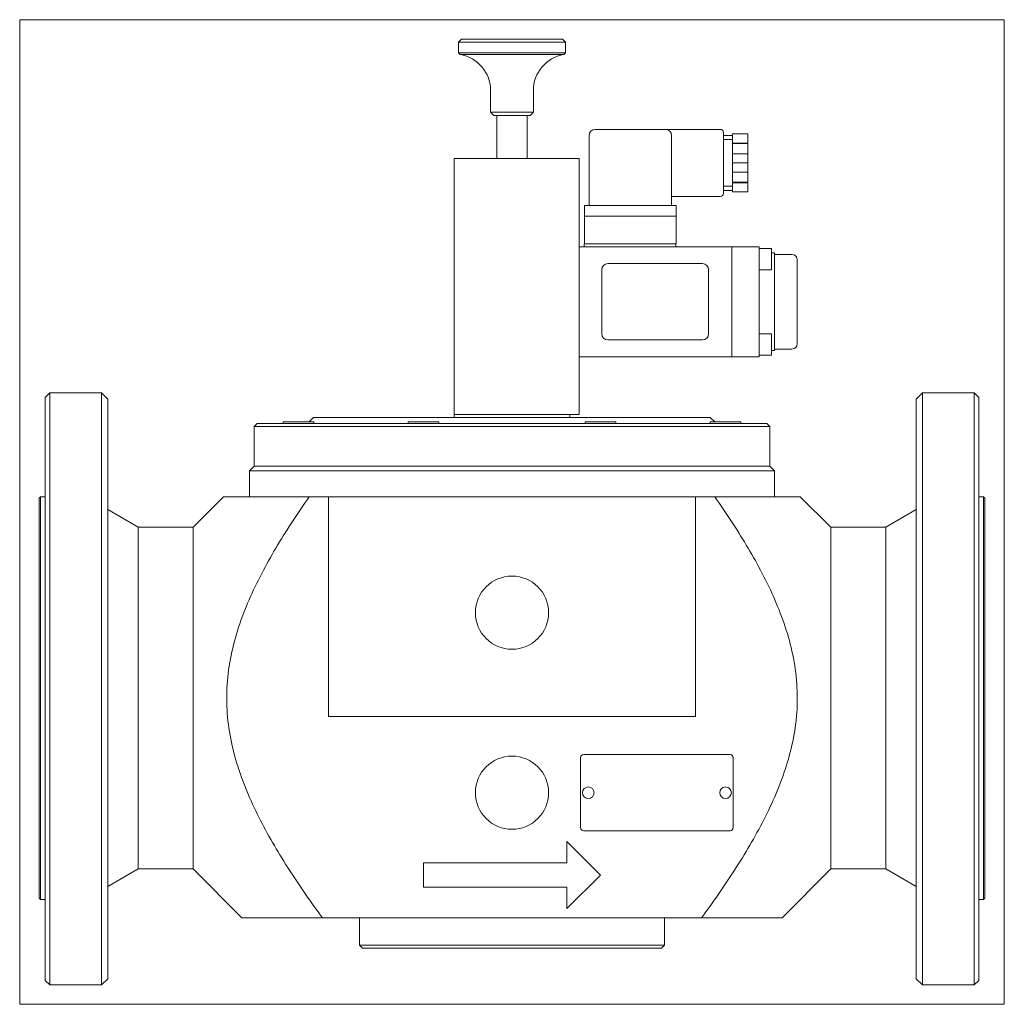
# Model space of a CAD drawing. Extents: x 128 to 451, y 45 to 368.
import ezdxf
from ezdxf.xclip import XClip

# ---------------------------------------------------------------- set-up
doc = ezdxf.new("R2010")
doc.units = 0
doc.header["$LTSCALE"] = 25.4
doc.header["$MEASUREMENT"] = 0
doc.header["$XCLIPFRAME"] = 2
doc.layers.get('0').update_dxf_attribs({"linetype": 'CONTINUOUS'})
for name, color, linetype in [('COKÓŁ_GNIAZDA_WT', 7, 'CONTINUOUS'), ('IMBUSM4X65', 7, 'CONTINUOUS'), ('K-006GOT_', 7, 'CONTINUOUS'), ('NALEPKA_35X25', 7, 'CONTINUOUS'), ('OBUDOWA', 7, 'CONTINUOUS'), ('T-026', 7, 'CONTINUOUS'), ('USZCZELKA', 7, 'CONTINUOUS'), ('USZCZELKA_COKOŁU', 7, 'CONTINUOUS'), ('WA_102_01_00_011', 7, 'CONTINUOUS'), ('WA_112_01_00_001', 7, 'CONTINUOUS'), ('WA_112_01_03BEZ_', 7, 'CONTINUOUS'), ('WA_114_01_00_006', 7, 'CONTINUOUS'), ('WA_114_01_00_015', 7, 'CONTINUOUS'), ('WA_209_01_00_003', 7, 'CONTINUOUS'), ('WA_209_01_00_007', 7, 'CONTINUOUS'), ('WA_209_02_00_007', 7, 'CONTINUOUS'), ('Ś-009IMBUSM6X20', 7, 'CONTINUOUS'), ('ŚRUBA_DŁAWIKA', 7, 'CONTINUOUS')]:
    doc.layers.add(name, color=color, linetype=linetype)

# ---------------------------------------------------------------- blocks, each defined once
blk = doc.blocks.new('SE1')
at = {"layer": 'COKÓŁ_GNIAZDA_WT', "color": 7, "linetype": 'CONTINUOUS', "lineweight": 0}
for p, q in [((313.42, 303.71), (313.42, 294.71)), ((316.92, 303.71), (317.42, 303.71)), ((317.42, 303.71), (339.42, 303.71)), ((339.42, 303.71), (339.92, 303.71)), ((343.42, 303.71), (343.42, 294.71)), ((313.42, 294.71), (317.42, 294.71)), ((317.42, 294.71), (339.42, 294.71)), ((339.42, 294.71), (343.42, 294.71))]:
    blk.add_line(p, q, dxfattribs=at)
at = {"layer": 'IMBUSM4X65', "color": 7, "linetype": 'CONTINUOUS', "lineweight": 0}
for p, q in [((374.64, 293.21), (370.64, 293.21)), ((374.64, 286.21), (374.64, 293.21)), ((370.64, 286.21), (374.64, 286.21)), ((374.64, 265.21), (370.64, 265.21)), ((374.64, 258.21), (374.64, 265.21)), ((370.64, 258.21), (374.64, 258.21))]:
    blk.add_line(p, q, dxfattribs=at)
at = {"layer": 'K-006GOT_', "color": 7, "linetype": 'CONTINUOUS', "lineweight": 0}
for centre in [(314.64, 114.81), (359.64, 114.81)]:
    blk.add_circle(centre, 1.89, dxfattribs=at)
at = {"layer": 'NALEPKA_35X25', "color": 7, "linetype": 'CONTINUOUS', "lineweight": 0}
for p, q in [((352.04, 288.21), (321.04, 288.21)), ((319.04, 286.21), (319.04, 265.21)), ((354.04, 265.21), (354.04, 286.21)), ((321.04, 263.21), (352.04, 263.21))]:
    blk.add_line(p, q, dxfattribs=at)
for centre, start, end in [((321.04, 286.21), 90, 180), ((352.04, 286.21), 0, 90), ((321.04, 265.21), 180, 270), ((352.04, 265.21), 270, 360)]:
    blk.add_arc(centre, 2, start, end, dxfattribs=at)
at = {"layer": 'OBUDOWA', "color": 7, "linetype": 'CONTINUOUS', "lineweight": 0}
for p, q in [((314.92, 307.21), (314.92, 330.21)), ((316.92, 332.21), (339.92, 332.21)), ((357.92, 332.21), (339.92, 332.21)), ((341.92, 330.21), (341.92, 307.21)), ((358.92, 311.21), (358.92, 331.21)), ((341.92, 310.21), (357.92, 310.21))]:
    blk.add_line(p, q, dxfattribs=at)
for centre, radius, start, end in [((316.92, 330.21), 2, 90, 180), ((339.92, 330.21), 2, 0, 90), ((357.92, 331.21), 1, 0, 90), ((357.92, 311.21), 1, 270, 360)]:
    blk.add_arc(centre, radius, start, end, dxfattribs=at)
at = {"layer": 'T-026', "color": 7, "linetype": 'CONTINUOUS', "lineweight": 0}
for p, q in [((312.14, 126.31), (312.14, 103.31)), ((361.14, 127.31), (313.14, 127.31)), ((362.14, 103.31), (362.14, 126.31)), ((313.14, 102.31), (361.14, 102.31))]:
    blk.add_line(p, q, dxfattribs=at)
for centre, start, end in [((313.14, 126.31), 90, 180), ((361.14, 126.31), 0, 90), ((313.14, 103.31), 180, 270), ((361.14, 103.31), 270, 360)]:
    blk.add_arc(centre, 1, start, end, dxfattribs=at)
at = {"layer": 'USZCZELKA', "color": 7, "linetype": 'CONTINUOUS', "lineweight": 0}
for p, q in [((313.42, 307.21), (313.42, 303.71)), ((313.42, 307.21), (316.92, 307.21)), ((316.92, 307.21), (339.92, 307.21)), ((339.92, 307.21), (343.42, 307.21)), ((343.42, 307.21), (343.42, 303.71)), ((313.42, 303.71), (316.92, 303.71)), ((316.92, 303.71), (339.92, 303.71)), ((339.92, 303.71), (343.42, 303.71))]:
    blk.add_line(p, q, dxfattribs=at)
at = {"layer": 'USZCZELKA_COKOŁU', "color": 7, "linetype": 'CONTINUOUS', "lineweight": 0}
for p, q in [((313.29, 293.71), (313.29, 294.71)), ((313.29, 294.71), (317.29, 294.71)), ((343.29, 293.71), (343.29, 294.71))]:
    blk.add_line(p, q, dxfattribs=at)
at = {"layer": 'WA_102_01_00_011', "color": 7, "linetype": 'CONTINUOUS', "lineweight": 0}
for p, q in [((273.14, 361.81), (272.14, 360.81)), ((306.14, 361.81), (273.14, 361.81)), ((307.14, 360.81), (306.14, 361.81)), ((272.14, 360.81), (272.14, 357.3)), ((272.14, 360.81), (307.14, 360.81)), ((307.14, 357.3), (307.14, 360.81)), ((272.14, 357.3), (272.62, 356.74)), ((307.14, 357.3), (272.14, 357.3)), ((272.62, 356.74), (306.67, 356.74)), ((306.67, 356.74), (307.14, 357.3)), ((282.64, 344.9), (282.64, 337.81)), ((296.64, 337.81), (296.64, 344.9)), ((282.64, 337.81), (283.64, 336.81)), ((296.64, 337.81), (282.64, 337.81)), ((283.64, 336.81), (284.64, 336.81)), ((286.33, 336.81), (292.96, 336.81)), ((294.64, 336.81), (295.64, 336.81)), ((295.64, 336.81), (296.64, 337.81))]:
    blk.add_line(p, q, dxfattribs=at)
for centre, start, end in [((270.64, 344.9), 0, 80.5333), ((308.64, 344.9), 99.4667, 180)]:
    blk.add_arc(centre, 12, start, end, dxfattribs=at)
at = {"layer": 'WA_112_01_00_001', "color": 7, "linetype": 'CONTINUOUS', "lineweight": 0}
for p, q in [((206.14, 235.81), (205.14, 234.81)), ((373.14, 235.81), (206.14, 235.81)), ((224.64, 237.81), (223.14, 236.31)), ((354.64, 237.81), (224.64, 237.81)), ((356.14, 236.31), (354.64, 237.81)), ((374.14, 234.81), (373.14, 235.81)), ((205.14, 234.81), (374.14, 234.81)), ((205.14, 234.81), (205.14, 221.81)), ((374.14, 221.81), (374.14, 234.81)), ((205.14, 221.81), (374.14, 221.81))]:
    blk.add_line(p, q, dxfattribs=at)
at = {"layer": 'WA_112_01_03BEZ_', "color": 7, "linetype": 'CONTINUOUS', "lineweight": 0}
for p, q in [((138.14, 245.81), (136.64, 244.31)), ((155.14, 245.81), (138.14, 245.81)), ((138.14, 245.81), (138.14, 51.81)), ((157.14, 243.81), (155.14, 245.81)), ((155.14, 51.81), (155.14, 245.81)), ((424.14, 245.81), (422.14, 243.81)), ((441.14, 245.81), (424.14, 245.81)), ((424.14, 51.81), (424.14, 245.81)), ((441.14, 245.81), (441.14, 51.81)), ((442.64, 244.31), (441.14, 245.81)), ((136.64, 53.31), (136.64, 244.31)), ((157.14, 53.81), (157.14, 243.81)), ((422.14, 53.81), (422.14, 243.81)), ((442.64, 53.31), (442.64, 244.31)), ((205.14, 221.81), (203.64, 220.31)), ((203.64, 220.31), (203.64, 211.81)), ((203.64, 220.31), (375.64, 220.31)), ((374.14, 221.81), (205.14, 221.81)), ((375.64, 220.31), (374.14, 221.81)), ((375.64, 211.81), (375.64, 220.31)), ((135.14, 211.81), (134.64, 211.31)), ((134.64, 211.31), (134.64, 80.31)), ((136.64, 211.81), (135.14, 211.81)), ((135.14, 211.81), (135.14, 79.81)), ((195.14, 211.81), (185.14, 201.81)), ((223.19, 211.81), (195.14, 211.81)), ((223.19, 211.81), (229.55, 211.81)), ((229.55, 211.81), (349.73, 211.81)), ((229.55, 139.81), (229.55, 211.81)), ((349.73, 211.81), (356.09, 211.81)), ((349.73, 139.81), (349.73, 211.81)), ((356.09, 211.81), (384.14, 211.81)), ((394.14, 201.81), (384.14, 211.81)), ((444.14, 211.81), (442.64, 211.81)), ((444.14, 211.81), (444.14, 79.81)), ((444.64, 211.31), (444.14, 211.81)), ((444.64, 80.31), (444.64, 211.31)), ((167.14, 201.81), (157.14, 207.58)), ((422.14, 207.58), (412.14, 201.81)), ((185.14, 201.81), (167.14, 201.81)), ((167.14, 201.81), (167.14, 89.81)), ((185.14, 201.81), (185.14, 89.81)), ((412.14, 201.81), (394.14, 201.81)), ((394.14, 201.81), (394.14, 89.81)), ((412.14, 89.81), (412.14, 201.81)), ((349.73, 139.81), (229.55, 139.81)), ((307.64, 98.81), (318.64, 87.81)), ((307.64, 91.81), (307.64, 98.81)), ((260.64, 83.81), (260.64, 91.81)), ((260.64, 91.81), (307.64, 91.81)), ((157.14, 84.03), (167.14, 89.81)), ((167.14, 89.81), (185.14, 89.81)), ((185.14, 89.81), (201.14, 73.81)), ((318.64, 87.81), (307.64, 76.81)), ((378.14, 73.81), (394.14, 89.81)), ((394.14, 89.81), (412.14, 89.81)), ((412.14, 89.81), (422.14, 84.03)), ((307.64, 83.81), (260.64, 83.81)), ((307.64, 76.81), (307.64, 83.81)), ((134.64, 80.31), (135.14, 79.81)), ((135.14, 79.81), (136.64, 79.81)), ((442.64, 79.81), (444.14, 79.81)), ((444.14, 79.81), (444.64, 80.31)), ((201.14, 73.81), (227.49, 73.81)), ((227.49, 73.81), (351.79, 73.81)), ((239.64, 73.81), (239.64, 64.81)), ((339.64, 64.81), (339.64, 73.81)), ((351.79, 73.81), (378.14, 73.81)), ((339.64, 64.81), (239.64, 64.81)), ((239.64, 64.81), (240.64, 63.81)), ((338.64, 63.81), (339.64, 64.81)), ((240.64, 63.81), (338.64, 63.81)), ((138.14, 51.81), (136.64, 53.31)), ((155.14, 51.81), (138.14, 51.81)), ((155.14, 51.81), (157.14, 53.81)), ((422.14, 53.81), (424.14, 51.81)), ((424.14, 51.81), (441.14, 51.81)), ((442.64, 53.31), (441.14, 51.81))]:
    blk.add_line(p, q, dxfattribs=at)
for centre in [(289.64, 173.81), (289.64, 114.81)]:
    blk.add_circle(centre, 12, dxfattribs=at)
for points, knots in [([(227.49, 73.81), (223.75, 78.92), (220.12, 84.12), (213.3, 94.73), (210.08, 100.14), (204.34, 111.33), (201.8, 117.11), (198.88, 126.25), (198.06, 129.38), (196.84, 135.62), (196.44, 138.76), (196.07, 145.09), (196.11, 148.27), (196.65, 154.68), (197.15, 157.87), (199.21, 167.21), (201.34, 173.22), (206.57, 184.96), (209.59, 190.55), (216.09, 201.39), (219.57, 206.65), (223.19, 211.81)], [0, 0, 0, 0, 0.125, 0.125, 0.25, 0.25, 0.375, 0.375, 0.4375, 0.4375, 0.5, 0.5, 0.5625, 0.5625, 0.625, 0.625, 0.75, 0.75, 0.875, 0.875, 1, 1, 1, 1]), ([(356.09, 211.81), (359.71, 206.66), (363.18, 201.41), (368.06, 193.28), (369.62, 190.53), (372.6, 184.92), (374.01, 182.05), (377.89, 173.34), (380.01, 167.39), (382.09, 158.09), (382.6, 154.9), (383.16, 148.56), (383.22, 145.39), (382.71, 135.91), (381.44, 129.56), (377.62, 117.45), (375.09, 111.63), (369.27, 100.25), (366.03, 94.79), (359.16, 84.13), (355.54, 78.93), (351.79, 73.81)], [0, 0, 0, 0, 0.125, 0.125, 0.1875, 0.1875, 0.25, 0.25, 0.375, 0.375, 0.4375, 0.4375, 0.5, 0.5, 0.625, 0.625, 0.75, 0.75, 0.875, 0.875, 1, 1, 1, 1])]:
    blk.add_open_spline(points, degree=3, knots=knots, dxfattribs=at)
at = {"layer": 'WA_114_01_00_006', "color": 7, "linetype": 'CONTINUOUS', "lineweight": 0}
for p, q in [((284.64, 336.81), (284.64, 322.71)), ((286.33, 336.81), (284.64, 336.81)), ((294.64, 336.81), (292.96, 336.81)), ((294.64, 336.81), (294.64, 322.71))]:
    blk.add_line(p, q, dxfattribs=at)
at = {"layer": 'WA_114_01_00_015', "color": 7, "linetype": 'CONTINUOUS', "lineweight": 0}
for p, q in [((270.64, 322.71), (311.64, 322.71)), ((270.64, 322.71), (270.64, 238.71)), ((311.64, 322.71), (311.64, 238.71)), ((270.64, 238.71), (270.64, 237.81)), ((311.64, 238.71), (270.64, 238.71)), ((308.64, 237.81), (308.64, 238.71))]:
    blk.add_line(p, q, dxfattribs=at)
at = {"layer": 'WA_209_01_00_003', "color": 7, "linetype": 'CONTINUOUS', "lineweight": 0}
for p, q in [((370.64, 293.71), (361.64, 293.71)), ((361.64, 257.71), (361.64, 293.71)), ((370.64, 257.71), (370.64, 293.71)), ((375.64, 291.71), (374.64, 291.71)), ((375.64, 291.71), (375.64, 259.71)), ((374.64, 259.71), (375.64, 259.71)), ((370.64, 257.71), (361.64, 257.71))]:
    blk.add_line(p, q, dxfattribs=at)
at = {"layer": 'WA_209_01_00_007', "color": 7, "linetype": 'CONTINUOUS', "lineweight": 0}
for p, q in [((381.39, 291.21), (375.64, 291.21)), ((383.14, 261.96), (383.14, 289.46)), ((375.64, 260.21), (381.39, 260.21))]:
    blk.add_line(p, q, dxfattribs=at)
for centre, start, end in [((381.39, 289.46), 0, 90), ((381.39, 261.96), 270, 360)]:
    blk.add_arc(centre, 1.75, start, end, dxfattribs=at)
at = {"layer": 'WA_209_02_00_007', "color": 7, "linetype": 'CONTINUOUS', "lineweight": 0}
for p, q in [((311.64, 293.71), (361.64, 293.71)), ((361.64, 257.71), (361.64, 293.71)), ((311.64, 257.71), (361.64, 257.71))]:
    blk.add_line(p, q, dxfattribs=at)
at = {"layer": 'Ś-009IMBUSM6X20', "color": 7, "linetype": 'CONTINUOUS', "lineweight": 0}
for p, q in [((224.66, 236.31), (214.66, 236.31)), ((214.66, 236.31), (214.66, 235.81)), ((224.66, 235.81), (224.66, 236.31)), ((265.65, 236.31), (255.65, 236.31)), ((255.65, 236.31), (255.65, 235.81)), ((265.65, 235.81), (265.65, 236.31)), ((323.63, 236.31), (313.63, 236.31)), ((313.63, 236.31), (313.63, 235.81)), ((323.63, 235.81), (323.63, 236.31)), ((364.63, 236.31), (354.63, 236.31)), ((354.63, 236.31), (354.63, 235.81)), ((364.63, 235.81), (364.63, 236.31))]:
    blk.add_line(p, q, dxfattribs=at)
at = {"layer": 'ŚRUBA_DŁAWIKA', "color": 7, "linetype": 'CONTINUOUS', "lineweight": 0}
for p, q in [((361.92, 330.21), (358.92, 330.21)), ((361.92, 330.71), (361.92, 327.69)), ((366.92, 330.71), (361.92, 330.71)), ((366.92, 330.71), (366.92, 327.69)), ((358.92, 328.85), (361.92, 328.85)), ((361.92, 327.69), (361.92, 327.54)), ((366.92, 327.69), (361.92, 327.69)), ((361.92, 327.54), (366.92, 327.54)), ((361.92, 327.54), (361.92, 324.22)), ((366.92, 327.69), (366.92, 327.54)), ((366.92, 327.54), (366.92, 324.22)), ((361.92, 324.22), (361.92, 321.21)), ((361.92, 324.22), (366.92, 324.22)), ((366.92, 324.22), (366.92, 321.21)), ((361.92, 321.21), (361.92, 318.19)), ((366.92, 321.21), (361.92, 321.21)), ((366.92, 321.21), (366.92, 318.19)), ((361.92, 318.19), (361.92, 314.87)), ((366.92, 318.19), (361.92, 318.19)), ((366.92, 318.19), (366.92, 314.87)), ((358.92, 313.56), (361.92, 313.56)), ((361.92, 314.87), (361.92, 314.72)), ((361.92, 314.87), (366.92, 314.87)), ((361.92, 314.72), (361.92, 311.71)), ((361.92, 314.72), (366.92, 314.72)), ((366.92, 314.87), (366.92, 314.72)), ((366.92, 314.72), (366.92, 311.71)), ((358.92, 312.21), (361.92, 312.21)), ((366.92, 311.71), (361.92, 311.71))]:
    blk.add_line(p, q, dxfattribs=at)

msp = doc.modelspace()

# ---------------------------------------------------------------- block references
at = {"color": 0, "lineweight": 0}
ref = msp.add_blockref('SE1', (0, 0), dxfattribs=at)
XClip(ref).set_block_clipping_path([(128.2924706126, 45.4570073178), (450.9924729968, 368.157009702)])
ref.dxf.unprotected_set("ltscale", 0)

doc.saveas('drawing.dxf')
